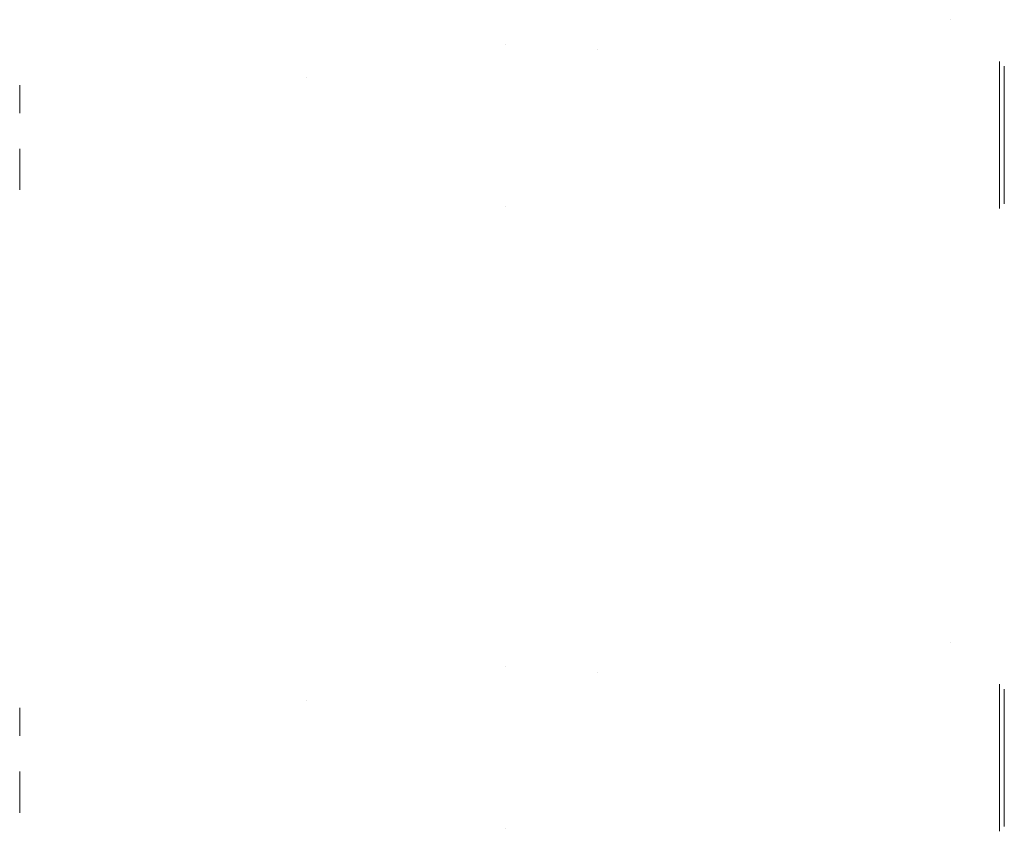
# Model space of a CAD drawing. Extents: x 1157 to 1358, y 502 to 667.
import ezdxf

# ---------------------------------------------------------------- set-up
doc = ezdxf.new("R2010")
doc.units = 0
doc.header["$LTSCALE"] = 25.2
doc.layers.get('0').update_dxf_attribs({"lineweight": 0})

msp = doc.modelspace()

# ---------------------------------------------------------------- linework, layer by layer
at = {"color": 7, "linetype": 'Continuous', "lineweight": 0, "extrusion": (-1, 0, 0)}
for p, q in [((1346.83, 667.08, 347.73), (1346.83, 667.08, 347.73)), ((1346.83, 667.08, 347.73), (1346.83, 667.08, 347.73)), ((1215.83, 655.28, 347.73), (1215.83, 655.28, 347.73)), ((1346.83, 540.19, 347.73), (1346.83, 540.19, 347.73)), ((1346.83, 540.19, 347.73), (1346.83, 540.19, 347.73)), ((1215.83, 528.39, 347.73), (1215.83, 528.39, 347.73))]:
    msp.add_line(p, q, dxfattribs=at)
at = {"color": 7, "linetype": 'Continuous', "lineweight": 0}
for p, q in [((1256.33, 662.08, 405.73), (1256.33, 662.08, 405.73)), ((1274.89, 661.03, 402.73), (1274.89, 661.03, 402.73)), ((1256.33, 629.08, 405.73), (1256.33, 629.08, 405.73)), ((1256.33, 535.19, 405.73), (1256.33, 535.19, 405.73)), ((1274.89, 534.14, 402.73), (1274.89, 534.14, 402.73)), ((1256.33, 502.19, 405.73), (1256.33, 502.19, 405.73))]:
    msp.add_line(p, q, dxfattribs=at)
at = {"color": 253, "linetype": 'Continuous', "lineweight": 0, "true_color": 0xa8a8a8, "extrusion": (-1, 0, 0)}
for centre, radius in [((-643.58, 371.03, -1356.83), 15), ((-643.58, 371.03, -1357.83), 14), ((-650.91, 399.93, -1157.33), 2.85), ((-636.58, 399.93, -1157.33), 4.2), ((-516.69, 371.03, -1356.83), 15), ((-516.69, 371.03, -1357.83), 14), ((-524.02, 399.93, -1157.33), 2.85), ((-509.69, 399.93, -1157.33), 4.2)]:
    msp.add_circle(centre, radius, dxfattribs=at)

doc.saveas('drawing.dxf')
